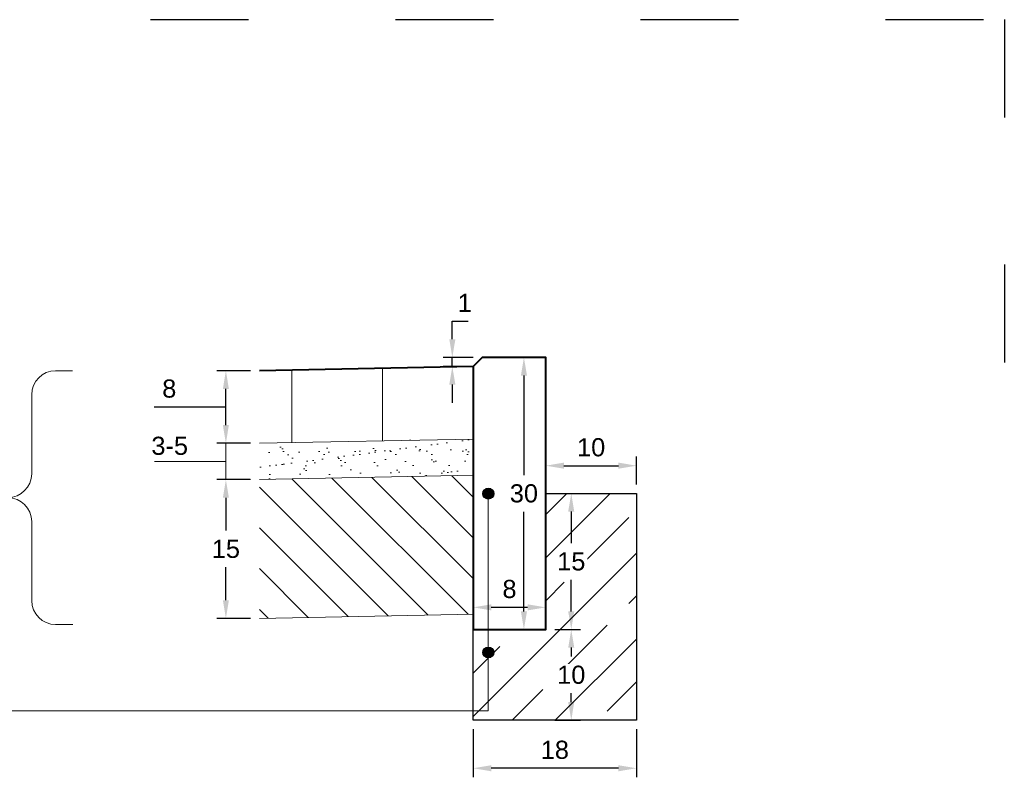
# Model space of a CAD drawing. Header units: millimetres. Extents: x 2422 to 2697, y 999 to 1037.
# Tile 36 of 48: x 2664.439 to 2665.524, y 1021.738 to 1022.573. Entities that reach past the tile are written whole.
import ezdxf

# ---------------------------------------------------------------- set-up
doc = ezdxf.new("R2010")
doc.units = ezdxf.units.MM
doc.linetypes.add('ACAD_ISO03W100', pattern=[30, 12, -18])
for name, color, linetype, lineweight in [('_JB_Chodnik', 52, 'Continuous', 9), ('_JB_Opisowe', 7, 'Continuous', 0), ('_PN-konstrukcja_linie', 7, 'Continuous', 18), ('_PN-konstrukcja_wypełnienie', 7, 'Continuous', 0), ('_PN-kostka_szara', 251, 'Continuous', 13), ('_PN-kraweznik', 7, 'Continuous', 40), ('_PN-nawierzchnia_kostka_szara', 251, 'Continuous', 40), ('_PN-podsypka_wypełnienie', 7, 'Continuous', 9), ('_PN-ława-wypełnienie', 7, 'Continuous', 0), ('_SZK-wymiary_0.2', 7, 'Continuous', 15)]:
    doc.layers.add(name, color=color, linetype=linetype, lineweight=lineweight)
doc.layers.add('_PN-ława', color=7, linetype='Continuous')
doc.layers.add('_SZK-opis_0.2', color=7, linetype='Continuous')
doc.layers.add('TEMP', color=80, linetype='Continuous', plot=False)
doc.styles.add('standard szczeg', font='arial.ttf', dxfattribs={"height": 0.02})
doc.dimstyles.new('p normalny szczeg.', dxfattribs={"dimtxt": 0.02, "dimasz": 0.02, "dimexe": 0.01, "dimexo": 0.01, "dimgap": 0.01, "dimtad": 1, "dimtih": 1, "dimtoh": 1, "dimdec": 0, "dimlfac": 100, "dimzin": 1, "dimtxsty": 'standard szczeg', "dimcen": 2.5, "dimazin": 0, "dimtfac": 1, "dimtdec": 0, "dimtmove": 0, "dimatfit": 3, "dimfxl": 1, "dimarcsym": 0})

# ---------------------------------------------------------------- blocks, each defined once
blk = doc.blocks.new('*D430')
at = {"layer": '_SZK-wymiary_0.2', "color": 0, "lineweight": -2, "transparency": 16777216}
for p, q in [((2664.6928, 1022.0662), (2664.6559, 1022.0662)), ((2664.6659, 1022.0462), (2664.6659, 1022.0099)), ((2664.6659, 1021.9332), (2664.6659, 1021.9695)), ((2664.6929, 1021.9132), (2664.6559, 1021.9132))]:
    blk.add_line(p, q, dxfattribs=at)
at = {"layer": '_SZK-wymiary_0.2', "color": 0, "transparency": 16777216}
for points in [[(2664.6626, 1022.0462), (2664.6692, 1022.0462), (2664.6659, 1022.0662)], [(2664.6626, 1021.9332), (2664.6692, 1021.9332), (2664.6659, 1021.9132)]]:
    blk.add_solid(points, dxfattribs=at)
at = {"layer": 'Defpoints', "color": 0, "transparency": 16777216}
for p in [(2664.7028, 1022.0662), (2664.6659, 1021.9132), (2664.7029, 1021.9132)]:
    blk.add_point(p, dxfattribs=at)
at = {"layer": '_SZK-wymiary_0.2', "color": 0, "transparency": 16777216, "insert": (2664.6659, 1021.9897), "char_height": 0.02, "attachment_point": 5, "style": 'standard szczeg'}
blk.add_mtext('15', dxfattribs=at)
blk = doc.blocks.new('*D431')
at = {"layer": '_SZK-wymiary_0.2', "color": 0, "lineweight": -2, "ltscale": 0.09, "transparency": 16777216}
for p, q in [((2664.6929, 1022.1862), (2664.6559, 1022.1862)), ((2664.6659, 1022.1262), (2664.6659, 1022.1662)), ((2664.6201, 1022.1462), (2664.5869, 1022.1462)), ((2664.6659, 1022.1462), (2664.6201, 1022.1462)), ((2664.6929, 1022.1062), (2664.6559, 1022.1062))]:
    blk.add_line(p, q, dxfattribs=at)
at = {"layer": '_SZK-wymiary_0.2', "color": 0, "ltscale": 0.09, "transparency": 16777216}
for points in [[(2664.6626, 1022.1662), (2664.6692, 1022.1662), (2664.6659, 1022.1862)], [(2664.6626, 1022.1262), (2664.6692, 1022.1262), (2664.6659, 1022.1062)]]:
    blk.add_solid(points, dxfattribs=at)
at = {"layer": 'Defpoints', "color": 0, "ltscale": 0.09, "transparency": 16777216}
for p in [(2664.6659, 1022.1862), (2664.7029, 1022.1862), (2664.7029, 1022.1062)]:
    blk.add_point(p, dxfattribs=at)
at = {"layer": '_SZK-wymiary_0.2', "color": 0, "ltscale": 0.09, "transparency": 16777216, "insert": (2664.6035, 1022.1664), "char_height": 0.02, "attachment_point": 5, "style": 'standard szczeg', "bg_fill": 3, "box_fill_scale": 1.1, "bg_fill_color": 256, "bg_fill_true_color": 13158600, "bg_fill_transparency": 0}
blk.add_mtext('8', dxfattribs=at)
blk = doc.blocks.new('*D432')
at = {"layer": '_SZK-wymiary_0.2', "color": 0, "lineweight": -2, "transparency": 16777216}
for p, q in [((2664.9154, 1022.2209), (2664.9154, 1022.2409)), ((2664.9154, 1022.2409), (2664.9328, 1022.2409)), ((2664.9384, 1022.2009), (2664.9054, 1022.2009)), ((2664.9154, 1022.1909), (2664.9154, 1022.2009)), ((2664.9284, 1022.1909), (2664.9054, 1022.1909)), ((2664.9154, 1022.1709), (2664.9154, 1022.1509))]:
    blk.add_line(p, q, dxfattribs=at)
at = {"layer": '_SZK-wymiary_0.2', "color": 0, "transparency": 16777216}
for points in [[(2664.9121, 1022.2209), (2664.9188, 1022.2209), (2664.9154, 1022.2009)], [(2664.9121, 1022.1709), (2664.9188, 1022.1709), (2664.9154, 1022.1909)]]:
    blk.add_solid(points, dxfattribs=at)
at = {"layer": 'Defpoints', "color": 0, "transparency": 16777216}
for p in [(2664.9154, 1022.2009), (2664.9484, 1022.2009), (2664.9384, 1022.1909)]:
    blk.add_point(p, dxfattribs=at)
at = {"layer": '_SZK-wymiary_0.2', "color": 0, "transparency": 16777216, "insert": (2664.9291, 1022.261), "char_height": 0.02, "attachment_point": 5, "style": 'standard szczeg', "bg_fill": 3, "box_fill_scale": 1.1, "bg_fill_color": 256, "bg_fill_true_color": 13158600, "bg_fill_transparency": 0}
blk.add_mtext('1', dxfattribs=at)
blk = doc.blocks.new('*D433')
at = {"layer": '_SZK-wymiary_0.2', "color": 0, "lineweight": -2, "transparency": 16777216}
for p, q in [((2665.0284, 1022.0509), (2665.0565, 1022.0509)), ((2665.0465, 1022.0309), (2665.0465, 1021.9962)), ((2665.0465, 1021.9209), (2665.0465, 1021.9557)), ((2665.0284, 1021.9009), (2665.0565, 1021.9009))]:
    blk.add_line(p, q, dxfattribs=at)
at = {"layer": '_SZK-wymiary_0.2', "color": 0, "transparency": 16777216}
for points in [[(2665.0431, 1022.0309), (2665.0498, 1022.0309), (2665.0465, 1022.0509)], [(2665.0431, 1021.9209), (2665.0498, 1021.9209), (2665.0465, 1021.9009)]]:
    blk.add_solid(points, dxfattribs=at)
at = {"layer": 'Defpoints', "color": 0, "transparency": 16777216}
for p in [(2665.0184, 1022.0509), (2665.0184, 1021.9009), (2665.0465, 1021.9009)]:
    blk.add_point(p, dxfattribs=at)
at = {"layer": '_SZK-wymiary_0.2', "color": 0, "transparency": 16777216, "insert": (2665.0465, 1021.9759), "char_height": 0.02, "attachment_point": 5, "style": 'standard szczeg', "bg_fill": 3, "box_fill_scale": 1.1, "bg_fill_color": 256, "bg_fill_true_color": 13158600, "bg_fill_transparency": 0}
blk.add_mtext('15', dxfattribs=at)
blk = doc.blocks.new('*D434')
at = {"layer": '_SZK-wymiary_0.2', "color": 0, "lineweight": -2, "transparency": 16777216}
for p, q in [((2665.0284, 1021.9009), (2665.0565, 1021.9009)), ((2665.0465, 1021.8809), (2665.0465, 1021.8712)), ((2665.0465, 1021.8209), (2665.0465, 1021.8307)), ((2665.0284, 1021.8009), (2665.0565, 1021.8009))]:
    blk.add_line(p, q, dxfattribs=at)
at = {"layer": '_SZK-wymiary_0.2', "color": 0, "transparency": 16777216}
for points in [[(2665.0431, 1021.8809), (2665.0498, 1021.8809), (2665.0465, 1021.9009)], [(2665.0431, 1021.8209), (2665.0498, 1021.8209), (2665.0465, 1021.8009)]]:
    blk.add_solid(points, dxfattribs=at)
at = {"layer": 'Defpoints', "color": 0, "transparency": 16777216}
for p in [(2665.0184, 1021.9009), (2665.0184, 1021.8009), (2665.0465, 1021.8009)]:
    blk.add_point(p, dxfattribs=at)
at = {"layer": '_SZK-wymiary_0.2', "color": 0, "transparency": 16777216, "insert": (2665.0465, 1021.8509), "char_height": 0.02, "attachment_point": 5, "style": 'standard szczeg', "bg_fill": 3, "box_fill_scale": 1.1, "bg_fill_color": 256, "bg_fill_true_color": 13158600, "bg_fill_transparency": 0}
blk.add_mtext('10', dxfattribs=at)
blk = doc.blocks.new('*D435')
at = {"layer": '_SZK-wymiary_0.2', "color": 0, "lineweight": -2, "transparency": 16777216}
for p, q in [((2664.9384, 1021.7909), (2664.9384, 1021.738)), ((2665.1184, 1021.7909), (2665.1184, 1021.738)), ((2665.0984, 1021.748), (2664.9584, 1021.748))]:
    blk.add_line(p, q, dxfattribs=at)
at = {"layer": '_SZK-wymiary_0.2', "color": 0, "transparency": 16777216}
for points in [[(2664.9584, 1021.7513), (2664.9584, 1021.7446), (2664.9384, 1021.748)], [(2665.0984, 1021.7513), (2665.0984, 1021.7446), (2665.1184, 1021.748)]]:
    blk.add_solid(points, dxfattribs=at)
at = {"layer": 'Defpoints', "color": 0, "transparency": 16777216}
for p in [(2664.9384, 1021.8009), (2665.1184, 1021.8009), (2664.9384, 1021.748)]:
    blk.add_point(p, dxfattribs=at)
at = {"layer": '_SZK-wymiary_0.2', "color": 0, "transparency": 16777216, "insert": (2665.0284, 1021.7682), "char_height": 0.02, "attachment_point": 5, "style": 'standard szczeg', "bg_fill": 3, "box_fill_scale": 1.1, "bg_fill_color": 256, "bg_fill_true_color": 13158600, "bg_fill_transparency": 0}
blk.add_mtext('18', dxfattribs=at)
blk = doc.blocks.new('*D436')
at = {"layer": '_SZK-wymiary_0.2', "color": 0, "lineweight": -2, "transparency": 16777216}
for p, q in [((2664.9384, 1021.9109), (2664.9384, 1021.9353)), ((2664.9984, 1021.9253), (2664.9584, 1021.9253)), ((2665.0184, 1021.9109), (2665.0184, 1021.9353))]:
    blk.add_line(p, q, dxfattribs=at)
at = {"layer": '_SZK-wymiary_0.2', "color": 0, "transparency": 16777216}
for points in [[(2664.9584, 1021.9287), (2664.9584, 1021.922), (2664.9384, 1021.9253)], [(2664.9984, 1021.9287), (2664.9984, 1021.922), (2665.0184, 1021.9253)]]:
    blk.add_solid(points, dxfattribs=at)
at = {"layer": 'Defpoints', "color": 0, "transparency": 16777216}
for p in [(2664.9384, 1021.9253), (2664.9384, 1021.9009), (2665.0184, 1021.9009)]:
    blk.add_point(p, dxfattribs=at)
at = {"layer": '_SZK-wymiary_0.2', "color": 0, "transparency": 16777216, "insert": (2664.9784, 1021.9455), "char_height": 0.02, "attachment_point": 5, "style": 'standard szczeg', "bg_fill": 3, "box_fill_scale": 1.1, "bg_fill_color": 256, "bg_fill_true_color": 13158600, "bg_fill_transparency": 0}
blk.add_mtext('8', dxfattribs=at)
blk = doc.blocks.new('*D437')
at = {"layer": '_SZK-wymiary_0.2', "color": 0, "lineweight": -2, "transparency": 16777216}
for p, q in [((2664.9934, 1022.2009), (2665.0043, 1022.2009)), ((2664.9943, 1022.1809), (2664.9943, 1022.0712)), ((2664.9943, 1021.9209), (2664.9943, 1022.0307)), ((2664.9884, 1021.9009), (2665.0043, 1021.9009))]:
    blk.add_line(p, q, dxfattribs=at)
at = {"layer": '_SZK-wymiary_0.2', "color": 0, "transparency": 16777216}
for points in [[(2664.991, 1022.1809), (2664.9977, 1022.1809), (2664.9943, 1022.2009)], [(2664.991, 1021.9209), (2664.9977, 1021.9209), (2664.9943, 1021.9009)]]:
    blk.add_solid(points, dxfattribs=at)
at = {"layer": 'Defpoints', "color": 0, "transparency": 16777216}
for p in [(2664.9834, 1022.2009), (2664.9943, 1022.2009), (2664.9784, 1021.9009)]:
    blk.add_point(p, dxfattribs=at)
at = {"layer": '_SZK-wymiary_0.2', "color": 0, "transparency": 16777216, "insert": (2664.9943, 1022.0509), "char_height": 0.02, "attachment_point": 5, "style": 'standard szczeg', "bg_fill": 3, "box_fill_scale": 1.1, "bg_fill_color": 256, "bg_fill_true_color": 13158600, "bg_fill_transparency": 0}
blk.add_mtext('30', dxfattribs=at)
blk = doc.blocks.new('*D438')
at = {"layer": '_SZK-wymiary_0.2', "color": 0, "lineweight": -2, "transparency": 16777216}
for p, q in [((2665.0184, 1022.0609), (2665.0184, 1022.0915)), ((2665.1184, 1022.0609), (2665.1184, 1022.0915)), ((2665.0384, 1022.0815), (2665.0984, 1022.0815))]:
    blk.add_line(p, q, dxfattribs=at)
at = {"layer": '_SZK-wymiary_0.2', "color": 0, "transparency": 16777216}
for points in [[(2665.0384, 1022.0849), (2665.0384, 1022.0782), (2665.0184, 1022.0815)], [(2665.0984, 1022.0849), (2665.0984, 1022.0782), (2665.1184, 1022.0815)]]:
    blk.add_solid(points, dxfattribs=at)
at = {"layer": 'Defpoints', "color": 0, "transparency": 16777216}
for p in [(2665.1184, 1022.0815), (2665.0184, 1022.0509), (2665.1184, 1022.0509)]:
    blk.add_point(p, dxfattribs=at)
at = {"layer": '_SZK-wymiary_0.2', "color": 0, "transparency": 16777216, "insert": (2665.0684, 1022.1017), "char_height": 0.02, "attachment_point": 5, "style": 'standard szczeg', "bg_fill": 3, "box_fill_scale": 1.1, "bg_fill_color": 256, "bg_fill_true_color": 13158600, "bg_fill_transparency": 0}
blk.add_mtext('10', dxfattribs=at)

msp = doc.modelspace()

# ---------------------------------------------------------------- hatches: boundary and pattern name
at = {"layer": '_PN-konstrukcja_wypełnienie', "lineweight": 0, "ltscale": 0.09}
h = msp.add_hatch(dxfattribs=at)
h.set_pattern_fill('ANSI31', color=256, scale=0.01, angle=90)
h.set_pattern_definition([(135, (-516.1535, -742.06384), (-0.0224506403, -0.0224506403), [])])
h.paths.add_polyline_path([(2664.7029, 1021.9132), (2664.7029, 1022.0662), (2664.9384, 1022.0709), (2664.9384, 1021.9179)])
at = {"layer": '_PN-podsypka_wypełnienie', "ltscale": 0.09}
h = msp.add_hatch(dxfattribs=at)
h.set_pattern_fill('AR-SAND', color=256, scale=0.0005, style=0)
h.set_pattern_definition([(37.5, (-516.153501, -742.06384), (-0.00080001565, 0.02447066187), [0, -0.019304, 0, -0.02159, 0, -0.0206375]), (7.5, (-516.1535, -742.06384), (0.02247616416, 0.03584125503), [0, -0.010414, 0, -0.017399, 0, -0.0066675]), (327.5, (-516.169122, -742.06384), (0.03954961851, 7.185923e-05), [0, -0.00635, 0, -0.02286, 0, -0.029845]), (317.5, (-516.169122, -742.06384), (0.03817782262, 0.01114646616), [0, -0.003175, 0, -0.014986, 0, -0.017145])])
h.paths.add_polyline_path([(2664.7029, 1022.0662), (2664.7029, 1022.1062), (2664.9384, 1022.1109), (2664.9384, 1022.0709)])
at = {"layer": '_PN-ława-wypełnienie'}
h = msp.add_hatch(dxfattribs=at)
h.set_pattern_fill('JIS_STN_1E', color=256, scale=0.067035, style=0)
h.set_pattern_definition([(45, (2663.94871, 1013.23136), (-0.0474008, 0.0474008), []), (45, (2663.99597, 1013.23136), (-0.0474008, 0.0474008), [0.06703484, -0.0335174])])
h.paths.add_polyline_path([(2664.9384, 1021.8009), (2665.1184, 1021.8009), (2665.1184, 1022.0509), (2665.0184, 1022.0509), (2665.0184, 1021.9009), (2664.9384, 1021.9009)])
at = {"layer": '_SZK-opis_0.2', "ltscale": 0.09}
h = msp.add_hatch(color=256, dxfattribs=at)
h.dxf.hatch_style = 1
h.paths.add_polyline_path([(2664.9611, 1022.0507, -1), (2664.9491, 1022.0507, -1)])
h = msp.add_hatch(color=256, dxfattribs=at)
h.dxf.hatch_style = 1
h.paths.add_polyline_path([(2664.9611, 1021.8756, -1), (2664.9491, 1021.8756, -1)])

# ---------------------------------------------------------------- linework, layer by layer
at = {"layer": '_JB_Chodnik'}
for p, q in [((2664.7385, 1022.1869), (2664.7385, 1022.1069)), ((2664.8384, 1022.1889), (2664.8384, 1022.1089))]:
    msp.add_line(p, q, dxfattribs=at)
at = {"layer": '_JB_Opisowe', "ltscale": 0.09}
for p, q in [((2664.497, 1022.1862), (2664.4783, 1022.1862)), ((2664.4519, 1022.1598), (2664.4519, 1022.0727)), ((2664.6659, 1022.1262), (2664.6659, 1022.1462)), ((2664.4519, 1022.0199), (2664.4519, 1021.9328)), ((2664.4783, 1021.9064), (2664.4971, 1021.9064))]:
    msp.add_line(p, q, dxfattribs=at)
for centre, start, end in [((2664.4783, 1022.1598), 90, 180), ((2664.4255, 1022.0727), 270, 0), ((2664.4255, 1022.0199), 0, 90), ((2664.4783, 1021.9328), 180, 270)]:
    msp.add_arc(centre, 0.0264, start, end, dxfattribs=at)
at = {"layer": '_PN-konstrukcja_linie'}
msp.add_lwpolyline([(2664.7029, 1022.0662), (2664.9392, 1022.0709)], dxfattribs=at)
at = {"layer": '_PN-ława'}
msp.add_lwpolyline([(2665.0184, 1022.0509), (2665.1184, 1022.0509), (2665.1184, 1021.8009), (2664.9384, 1021.8009), (2664.9384, 1021.9009)], dxfattribs=at)
at = {"layer": '_SZK-opis_0.2', "ltscale": 0.09}
for centre in [(2664.9551, 1022.0507), (2664.9551, 1021.8756)]:
    msp.add_circle(centre, 0.006, dxfattribs=at)
at = {"layer": '_SZK-wymiary_0.2', "ltscale": 0.09}
for p, q in [((2664.6929, 1022.1062), (2664.6559, 1022.1062)), ((2664.6659, 1022.0662), (2664.6659, 1022.1062)), ((2664.6659, 1022.0662), (2664.6659, 1022.1062)), ((2664.6209, 1022.0862), (2664.5871, 1022.0862)), ((2664.6659, 1022.0862), (2664.6209, 1022.0862)), ((2664.6929, 1022.0662), (2664.6559, 1022.0662))]:
    msp.add_line(p, q, dxfattribs=at)
at = {"layer": 'TEMP', "linetype": 'ACAD_ISO03W100', "ltscale": 0.009}
msp.add_lwpolyline([(2656.4828, 1022.1322), (2656.4828, 1022.5732), (2665.5237, 1022.5732), (2665.5237, 1022.0509)], dxfattribs=at)

# ---------------------------------------------------------------- dimensions: what is measured, and where the dimension line sits
at = {"layer": '_SZK-wymiary_0.2'}
dim = msp.add_linear_dim(base=(2664.6659, 1021.9132), p1=(2664.7028, 1022.0662), p2=(2664.7029, 1021.9132), angle=90, dimstyle='p normalny szczeg.', dxfattribs=at)
dim.commit()
dim.dimension.update_dxf_attribs({"geometry": '*D430', "text_midpoint": (2664.6659, 1021.9897)})

# ---------------------------------------------------------------- next in the draw order: texts
at = {"layer": '_SZK-wymiary_0.2', "ltscale": 0.09, "insert": (2664.604, 1022.1033), "char_height": 0.02, "attachment_point": 5, "style": 'standard szczeg', "bg_fill": 3, "box_fill_scale": 1.1, "bg_fill_color": 256, "bg_fill_true_color": 13158600, "bg_fill_transparency": 0}
msp.add_mtext('3-5', dxfattribs=at)

# ---------------------------------------------------------------- next in the draw order: dimensions: what is measured, and where the dimension line sits
at = {"layer": '_SZK-wymiary_0.2'}
for base, p1, p2, picture, middle in [((2664.9154, 1022.2009), (2664.9384, 1022.1909), (2664.9484, 1022.2009), '*D432', (2664.9291, 1022.261)), ((2665.0465, 1021.9009), (2665.0184, 1022.0509), (2665.0184, 1021.9009), '*D433', (2665.0465, 1021.9759))]:
    dim = msp.add_linear_dim(base=base, p1=p1, p2=p2, angle=90, dimstyle='p normalny szczeg.', override={"dimtfill": 1}, dxfattribs=at)
    dim.commit()
    dim.dimension.update_dxf_attribs({"geometry": picture, "text_midpoint": middle})

# ---------------------------------------------------------------- next in the draw order: dimensions: what is measured, and where the dimension line sits
at = {"layer": '_SZK-wymiary_0.2', "ltscale": 0.09}
dim = msp.add_linear_dim(base=(2664.6659, 1022.1862), p1=(2664.7029, 1022.1062), p2=(2664.7029, 1022.1862), angle=90, dimstyle='p normalny szczeg.', override={"dimtmove": 1, "dimtfill": 1}, dxfattribs=at)
dim.commit()
dim.dimension.update_dxf_attribs({"geometry": '*D431', "text_midpoint": (2664.6101, 1022.1462), "dimtype": 160})
at = {"layer": '_SZK-wymiary_0.2'}
dim = msp.add_linear_dim(base=(2665.1184, 1022.0815), p1=(2665.0184, 1022.0509), p2=(2665.1184, 1022.0509), angle=180, dimstyle='p normalny szczeg.', override={"dimtfill": 1}, dxfattribs=at)
dim.commit()
dim.dimension.update_dxf_attribs({"geometry": '*D438', "text_midpoint": (2665.0684, 1022.1017)})
dim = msp.add_linear_dim(base=(2665.0465, 1021.8009), p1=(2665.0184, 1021.9009), p2=(2665.0184, 1021.8009), angle=90, dimstyle='p normalny szczeg.', override={"dimtfill": 1}, dxfattribs=at)
dim.commit()
dim.dimension.update_dxf_attribs({"geometry": '*D434', "text_midpoint": (2665.0465, 1021.8509), "dimtype": 160})

# ---------------------------------------------------------------- next in the draw order: linework, layer by layer
at = {"layer": '_PN-kostka_szara'}
msp.add_lwpolyline([(2664.7029, 1022.1062), (2664.9384, 1022.1109)], dxfattribs=at)
at = {"layer": '_PN-nawierzchnia_kostka_szara'}
msp.add_lwpolyline([(2664.9384, 1022.1909), (2664.7029, 1022.1862)], dxfattribs=at)

# ---------------------------------------------------------------- next in the draw order: dimensions: what is measured, and where the dimension line sits
at = {"layer": '_SZK-wymiary_0.2'}
for base, p1, p2, picture, middle in [((2664.9384, 1021.9253), (2665.0184, 1021.9009), (2664.9384, 1021.9009), '*D436', (2664.9784, 1021.9455)), ((2664.9384, 1021.748), (2665.1184, 1021.8009), (2664.9384, 1021.8009), '*D435', (2665.0284, 1021.7682))]:
    dim = msp.add_linear_dim(base=base, p1=p1, p2=p2, angle=180, dimstyle='p normalny szczeg.', override={"dimtfill": 1}, dxfattribs=at)
    dim.commit()
    dim.dimension.update_dxf_attribs({"geometry": picture, "text_midpoint": middle})

# ---------------------------------------------------------------- next in the draw order: linework, layer by layer
at = {"layer": '_JB_Opisowe', "ltscale": 0.02}
msp.add_lwpolyline([(2664.3858, 1021.8111), (2664.9551, 1021.8111), (2664.9551, 1022.0507)], dxfattribs=at)
at = {"layer": '_PN-konstrukcja_linie'}
msp.add_lwpolyline([(2664.7029, 1021.9132), (2664.9392, 1021.9179)], dxfattribs=at)

# ---------------------------------------------------------------- next in the draw order: dimensions: what is measured, and where the dimension line sits
at = {"layer": '_SZK-wymiary_0.2'}
dim = msp.add_linear_dim(base=(2664.9943, 1022.2009), p1=(2664.9784, 1021.9009), p2=(2664.9834, 1022.2009), angle=90, dimstyle='p normalny szczeg.', override={"dimtfill": 1}, dxfattribs=at)
dim.commit()
dim.dimension.update_dxf_attribs({"geometry": '*D437', "text_midpoint": (2664.9943, 1022.0509)})

# ---------------------------------------------------------------- next in the draw order: linework, layer by layer
at = {"layer": '_PN-kraweznik'}
msp.add_lwpolyline([(2664.9384, 1022.1909), (2664.9384, 1021.9009), (2665.0184, 1021.9009), (2665.0184, 1022.2009), (2664.9484, 1022.2009)], close=True, dxfattribs=at)

doc.saveas('drawing.dxf')
